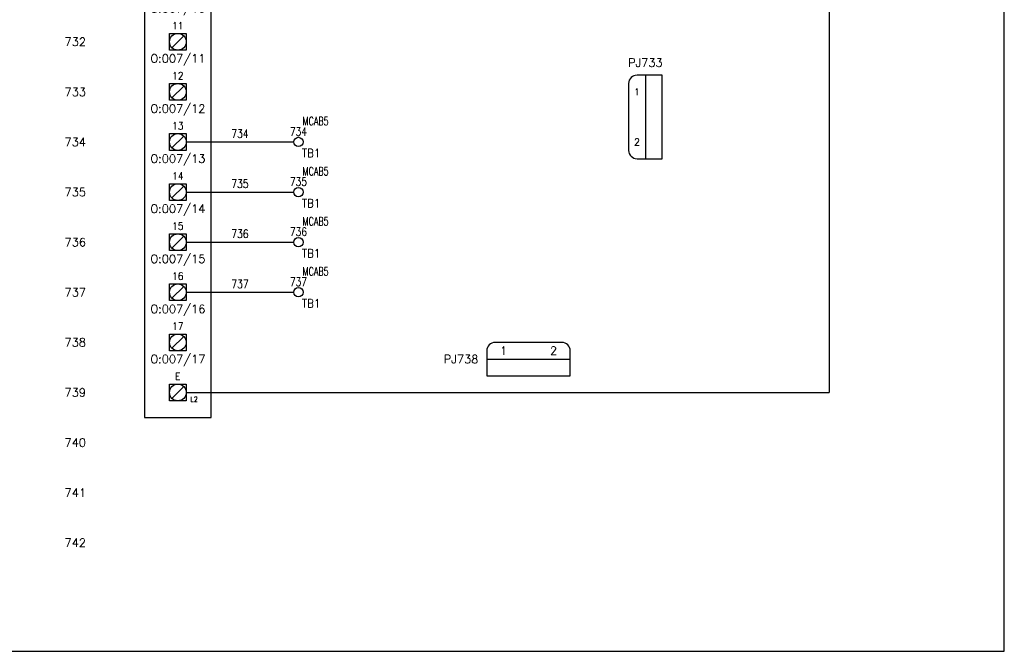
# Model space of a CAD drawing. Header units: inches. Extents: x 0 to 30, y 0 to 19.
# Tile 4 of 5: x 15.3 to 30, y 0 to 9.5. Entities that reach past the tile are written whole.
import ezdxf
from ezdxf.enums import TextEntityAlignment as Align

# ---------------------------------------------------------------- set-up
doc = ezdxf.new("R2010")
doc.units = ezdxf.units.IN
doc.header["$MEASUREMENT"] = 0
for name, color, linetype in [('DESC', 1, 'Continuous'), ('LOC', 140, 'Continuous'), ('MISC', 30, 'Continuous'), ('RED_18AWG', 1, 'Continuous'), ('SYMS', 7, 'Continuous'), ('TAGS', 30, 'Continuous'), ('TERMS', 6, 'Continuous'), ('WHT_16AWG', 7, 'Continuous'), ('WIRENO', 3, 'Continuous'), ('WIREREF', 52, 'Continuous')]:
    doc.layers.add(name, color=color, linetype=linetype)
doc.layers.add('Viewports', color=3, linetype='Continuous', plot=False)
doc.styles.add('LEGACY', font='romans.shx')
doc.styles.add('WD', font='romans.shx')

# ---------------------------------------------------------------- blocks, each defined once
blk = doc.blocks.new('PLCIO_7D7F')
at = {"layer": 'SYMS'}
for p, q in [((0.5, 0.5), (-0.5, 0.5)), ((-0.5, 0.5), (-0.5, -13.125)), ((0.5, -13.125), (0.5, 0.5)), ((-0.328, -0.125), (-0.125, 0)), ((-0.125, 0.125), (0.125, 0.125)), ((-0.125, -0.125), (-0.125, 0.125)), ((0.088, 0.088), (-0.088, -0.088)), ((0.125, 0.125), (0.125, -0.125)), ((-0.328, -0.172), (-0.328, -0.125)), ((0.125, -0.125), (-0.125, -0.125)), ((-0.391, -0.172), (-0.266, -0.172)), ((-0.391, -0.297), (-0.391, -0.172)), ((-0.284, -0.19), (-0.372, -0.279)), ((-0.266, -0.172), (-0.266, -0.297)), ((-0.266, -0.297), (-0.391, -0.297)), ((-0.125, -0.625), (0.125, -0.625)), ((-0.125, -0.875), (-0.125, -0.625)), ((0.088, -0.662), (-0.088, -0.838)), ((0.125, -0.625), (0.125, -0.875)), ((0.125, -0.875), (-0.125, -0.875)), ((-0.125, -1.375), (0.125, -1.375)), ((-0.125, -1.625), (-0.125, -1.375)), ((0.088, -1.412), (-0.088, -1.588)), ((0.125, -1.375), (0.125, -1.625)), ((0.125, -1.625), (-0.125, -1.625)), ((-0.125, -2.125), (0.125, -2.125)), ((-0.125, -2.375), (-0.125, -2.125)), ((0.088, -2.162), (-0.088, -2.338)), ((0.125, -2.125), (0.125, -2.375)), ((0.125, -2.375), (-0.125, -2.375)), ((-0.125, -2.875), (0.125, -2.875)), ((-0.125, -3.125), (-0.125, -2.875)), ((0.088, -2.912), (-0.088, -3.088)), ((0.125, -2.875), (0.125, -3.125)), ((0.125, -3.125), (-0.125, -3.125)), ((-0.125, -3.625), (0.125, -3.625)), ((-0.125, -3.875), (-0.125, -3.625)), ((0.088, -3.662), (-0.088, -3.838)), ((0.125, -3.625), (0.125, -3.875)), ((0.125, -3.875), (-0.125, -3.875)), ((-0.125, -4.375), (0.125, -4.375)), ((-0.125, -4.625), (-0.125, -4.375)), ((0.088, -4.412), (-0.088, -4.588)), ((0.125, -4.375), (0.125, -4.625)), ((0.125, -4.625), (-0.125, -4.625)), ((-0.125, -5.125), (0.125, -5.125)), ((-0.125, -5.375), (-0.125, -5.125)), ((0.125, -5.125), (0.125, -5.375)), ((0.088, -5.162), (-0.088, -5.338)), ((0.125, -5.375), (-0.125, -5.375)), ((-0.125, -5.875), (0.125, -5.875)), ((-0.125, -6.125), (-0.125, -5.875)), ((0.125, -5.875), (0.125, -6.125)), ((0.088, -5.912), (-0.088, -6.088)), ((0.125, -6.125), (-0.125, -6.125)), ((-0.125, -6.625), (0.125, -6.625)), ((-0.125, -6.875), (-0.125, -6.625)), ((0.125, -6.625), (0.125, -6.875)), ((0.088, -6.662), (-0.088, -6.838)), ((0.125, -6.875), (-0.125, -6.875)), ((-0.125, -7.375), (0.125, -7.375)), ((-0.125, -7.625), (-0.125, -7.375)), ((0.088, -7.412), (-0.088, -7.588)), ((0.125, -7.375), (0.125, -7.625)), ((0.125, -7.625), (-0.125, -7.625)), ((-0.125, -8.125), (0.125, -8.125)), ((-0.125, -8.375), (-0.125, -8.125)), ((0.088, -8.162), (-0.088, -8.338)), ((0.125, -8.125), (0.125, -8.375)), ((0.125, -8.375), (-0.125, -8.375)), ((-0.125, -8.875), (0.125, -8.875)), ((-0.125, -9.125), (-0.125, -8.875)), ((0.088, -8.912), (-0.088, -9.088)), ((0.125, -8.875), (0.125, -9.125)), ((0.125, -9.125), (-0.125, -9.125)), ((-0.125, -9.625), (0.125, -9.625)), ((-0.125, -9.875), (-0.125, -9.625)), ((0.088, -9.662), (-0.088, -9.838)), ((0.125, -9.625), (0.125, -9.875)), ((0.125, -9.875), (-0.125, -9.875)), ((-0.125, -10.375), (0.125, -10.375)), ((-0.125, -10.625), (-0.125, -10.375)), ((0.088, -10.412), (-0.088, -10.588)), ((0.125, -10.375), (0.125, -10.625)), ((0.125, -10.625), (-0.125, -10.625)), ((-0.125, -11.125), (0.125, -11.125)), ((-0.125, -11.375), (-0.125, -11.125)), ((0.088, -11.162), (-0.088, -11.338)), ((0.125, -11.125), (0.125, -11.375)), ((0.125, -11.375), (-0.125, -11.375)), ((-0.125, -11.875), (0.125, -11.875)), ((-0.125, -12.125), (-0.125, -11.875)), ((0.088, -11.912), (-0.088, -12.088)), ((0.125, -11.875), (0.125, -12.125)), ((0.125, -12.125), (-0.125, -12.125)), ((-0.125, -12.625), (0.125, -12.625)), ((-0.125, -12.875), (-0.125, -12.625)), ((0.088, -12.662), (-0.088, -12.838)), ((0.125, -12.625), (0.125, -12.875)), ((0.125, -12.875), (-0.125, -12.875)), ((-0.5, -13.125), (0.5, -13.125))]:
    blk.add_line(p, q, dxfattribs=at)
for centre, radius in [((0, 0), 0.125), ((-0.328, -0.234), 0.0625), ((0, -0.75), 0.125), ((0, -1.5), 0.125), ((0, -2.25), 0.125), ((0, -3), 0.125), ((0, -3.75), 0.125), ((0, -4.5), 0.125), ((0, -5.25), 0.125), ((0, -6), 0.125), ((0, -6.75), 0.125), ((0, -7.5), 0.125), ((0, -8.25), 0.125), ((0, -9), 0.125), ((0, -9.75), 0.125), ((0, -10.5), 0.125), ((0, -11.25), 0.125), ((0, -12), 0.125), ((0, -12.75), 0.125)]:
    blk.add_circle(centre, radius, dxfattribs=at)
at = {"layer": 'SYMS', "style": 'LEGACY'}
for tag, height, width, p in [('LOC', 0.0781, 0.8, (0, 1.17)), ('CAT', 0.0781, 0.9, (0, 0.953)), ('MFG', 0.0781, 0.8, (0, 1.062)), ('DESC', 0.0781, 0.8, (0, 0.53)), ('TERM01', 0.109, 0.9, (0, 0.188)), ('TERM02', 0.109, 0.9, (0, -0.562)), ('TERM03', 0.109, 0.9, (0, -1.312)), ('TERM04', 0.109, 0.9, (0, -2.062)), ('TERM05', 0.109, 0.9, (0, -2.812)), ('TERM06', 0.109, 0.9, (0, -3.562)), ('TERM07', 0.109, 0.9, (0, -4.312)), ('TERM08', 0.109, 0.9, (0, -5.062)), ('TERM09', 0.109, 0.9, (0, -5.812)), ('TERM10', 0.109, 0.9, (0, -6.562)), ('TERM11', 0.109, 0.9, (0, -7.312)), ('TERM12', 0.109, 0.9, (0, -8.062)), ('TERM13', 0.109, 0.9, (0, -8.812)), ('TERM14', 0.109, 0.9, (0, -9.562)), ('TERM15', 0.109, 0.9, (0, -10.312)), ('TERM16', 0.109, 0.9, (0, -11.062)), ('TERM17', 0.109, 0.9, (0, -11.812)), ('TERM18', 0.109, 0.9, (0, -12.562))]:
    blk.add_attdef(tag, text='', height=height, dxfattribs=dict(at, width=width)).set_placement(p, align=Align.CENTER)
at = {"layer": 'SYMS', "linetype": 'Continuous', "style": 'LEGACY', "flags": 9}
blk.add_attdef('ASSYCODE', text='', height=0.01, dxfattribs=at).set_placement((0.23, 1.071), align=Align.CENTER)
at = {"layer": 'SYMS', "style": 'LEGACY'}
for tag, p in [('LINE1', (0, 0.812)), ('LINE2', (0, 0.656)), ('TAG', (0, 0.353))]:
    blk.add_attdef(tag, text='', height=0.109, dxfattribs=at).set_placement(p, align=Align.CENTER)
at = {"layer": 'SYMS', "style": 'LEGACY', "flags": 1}
for tag, p in [('X4TERM01', (-0.125, 0)), ('X1TERM02', (0.125, -0.75)), ('X1TERM03', (0.125, -1.5)), ('X1TERM04', (0.125, -2.25)), ('X1TERM05', (0.125, -3)), ('X1TERM06', (0.125, -3.75)), ('X1TERM07', (0.125, -4.5)), ('X1TERM08', (0.125, -5.25)), ('X1TERM09', (0.125, -6)), ('X1TERM10', (0.125, -6.75)), ('X1TERM11', (0.125, -7.5)), ('X1TERM12', (0.125, -8.25)), ('X1TERM13', (0.125, -9)), ('X1TERM14', (0.125, -9.75)), ('X1TERM15', (0.125, -10.5)), ('X1TERM16', (0.125, -11.25)), ('X1TERM17', (0.125, -12)), ('X1TERM18', (0.125, -12.75))]:
    blk.add_attdef(tag, p, '', height=0.01, dxfattribs=at)
at = {"layer": 'SYMS', "style": 'LEGACY', "width": 0.9}
blk.add_attdef('TERMDESC01', text='', height=0.0781, dxfattribs=at).set_placement((-0.172, -0.062), align=Align.TOP_RIGHT)
for tag, height, p in [('TERM', 0.0938, (-0.234, -0.188)), ('TERMDESC02', 0.0781, (0.188, -0.812)), ('TERMDESC03', 0.0781, (0.188, -1.562)), ('TERMDESC04', 0.0781, (0.188, -2.312)), ('TERMDESC05', 0.0781, (0.188, -3.062)), ('TERMDESC06', 0.0781, (0.188, -3.812)), ('TERMDESC07', 0.0781, (0.188, -4.562)), ('TERMDESC08', 0.0781, (0.188, -5.312)), ('TERMDESC09', 0.0781, (0.188, -6.062)), ('TERMDESC10', 0.0781, (0.188, -6.812)), ('TERMDESC11', 0.0781, (0.188, -7.562)), ('TERMDESC12', 0.0781, (0.188, -8.312)), ('TERMDESC13', 0.0781, (0.188, -9.062)), ('TERMDESC14', 0.0781, (0.188, -9.812)), ('TERMDESC15', 0.0781, (0.188, -10.562)), ('TERMDESC16', 0.0781, (0.188, -11.312)), ('TERMDESC17', 0.0781, (0.188, -12.062)), ('TERMDESC18', 0.0781, (0.188, -12.812))]:
    blk.add_attdef(tag, text='', height=height, dxfattribs=at).set_placement(p, align=Align.TOP_LEFT)
for tag, p in [('DESCA02', (-0.688, -0.719)), ('DESCB02', (-0.688, -0.859)), ('DESCD02', (-0.688, -1.141)), ('DESCC02', (-0.688, -1)), ('DESCE02', (-0.688, -1.281)), ('DESCA03', (-0.688, -1.469)), ('DESCB03', (-0.688, -1.609)), ('DESCC03', (-0.688, -1.75)), ('DESCD03', (-0.688, -1.891)), ('DESCE03', (-0.688, -2.031)), ('DESCA04', (-0.688, -2.219)), ('DESCB04', (-0.688, -2.359)), ('DESCC04', (-0.688, -2.5)), ('DESCD04', (-0.688, -2.641)), ('DESCE04', (-0.688, -2.781)), ('DESCA05', (-0.688, -2.969)), ('DESCB05', (-0.688, -3.109)), ('DESCC05', (-0.688, -3.25)), ('DESCD05', (-0.688, -3.391)), ('DESCE05', (-0.688, -3.531)), ('DESCA06', (-0.688, -3.719)), ('DESCB06', (-0.688, -3.859)), ('DESCC06', (-0.688, -4)), ('DESCD06', (-0.688, -4.141)), ('DESCE06', (-0.688, -4.281)), ('DESCA07', (-0.688, -4.469)), ('DESCB07', (-0.688, -4.609)), ('DESCC07', (-0.688, -4.75)), ('DESCD07', (-0.688, -4.891)), ('DESCE07', (-0.688, -5.031)), ('DESCA08', (-0.688, -5.219)), ('DESCB08', (-0.688, -5.359)), ('DESCC08', (-0.688, -5.5)), ('DESCD08', (-0.688, -5.641)), ('DESCE08', (-0.688, -5.781)), ('DESCA09', (-0.688, -5.969)), ('DESCB09', (-0.688, -6.109)), ('DESCC09', (-0.688, -6.25)), ('DESCD09', (-0.688, -6.391)), ('DESCE09', (-0.688, -6.531)), ('DESCA10', (-0.688, -6.719)), ('DESCB10', (-0.688, -6.859)), ('DESCC10', (-0.688, -7)), ('DESCD10', (-0.688, -7.141)), ('DESCE10', (-0.688, -7.281)), ('DESCA11', (-0.688, -7.469)), ('DESCB11', (-0.688, -7.609)), ('DESCC11', (-0.688, -7.75)), ('DESCD11', (-0.688, -7.891)), ('DESCE11', (-0.688, -8.031)), ('DESCA12', (-0.688, -8.219)), ('DESCB12', (-0.688, -8.359)), ('DESCC12', (-0.688, -8.5)), ('DESCD12', (-0.688, -8.641)), ('DESCE12', (-0.688, -8.781)), ('DESCA13', (-0.688, -8.969)), ('DESCB13', (-0.688, -9.109)), ('DESCC13', (-0.688, -9.25)), ('DESCD13', (-0.688, -9.391)), ('DESCE13', (-0.688, -9.531)), ('DESCA14', (-0.688, -9.719)), ('DESCB14', (-0.688, -9.859)), ('DESCC14', (-0.688, -10)), ('DESCD14', (-0.688, -10.141)), ('DESCE14', (-0.688, -10.281)), ('DESCA15', (-0.688, -10.469)), ('DESCB15', (-0.688, -10.609)), ('DESCC15', (-0.688, -10.75)), ('DESCD15', (-0.688, -10.891)), ('DESCE15', (-0.688, -11.031)), ('DESCA16', (-0.688, -11.219)), ('DESCB16', (-0.688, -11.359)), ('DESCC16', (-0.688, -11.5)), ('DESCD16', (-0.688, -11.641)), ('DESCE16', (-0.688, -11.781)), ('DESCA17', (-0.688, -11.969)), ('DESCB17', (-0.688, -12.109)), ('DESCC17', (-0.688, -12.25)), ('DESCD17', (-0.688, -12.391)), ('DESCE17', (-0.688, -12.531))]:
    blk.add_attdef(tag, text='', height=0.109, dxfattribs=at).set_placement(p, align=Align.RIGHT)
at = {"layer": 'SYMS', "style": 'LEGACY'}
for tag, p in [('TAGA02', (0, -0.938)), ('TAGA03', (0, -1.688)), ('TAGA04', (0, -2.438)), ('TAGA05', (0, -3.188)), ('TAGA06', (0, -3.938)), ('TAGA07', (0, -4.688)), ('TAGA08', (0, -5.438)), ('TAGA09', (0, -6.188)), ('TAGA10', (0, -6.938)), ('TAGA11', (0, -7.688)), ('TAGA12', (0, -8.438)), ('TAGA13', (0, -9.188)), ('TAGA14', (0, -9.938)), ('TAGA15', (0, -10.688)), ('TAGA16', (0, -11.438)), ('TAGA17', (0, -12.188))]:
    blk.add_attdef(tag, text='', height=0.109, dxfattribs=at).set_placement(p, align=Align.TOP_CENTER)
blk = doc.blocks.new('HCN1_1PJ_29E2')
at = {"layer": 'SYMS'}
for p, q in [((0.25, 0.25), (-0.125, 0.25)), ((0, 0.25), (0, -1)), ((0.25, -1), (0.25, 0.25)), ((-0.25, 0.125), (-0.25, -0.875)), ((-0.125, -1), (0.25, -1))]:
    blk.add_line(p, q, dxfattribs=at)
for centre, start, end in [((-0.125, 0.125), 90, 180), ((-0.125, -0.875), 180, 270)]:
    blk.add_arc(centre, 0.125, start, end, dxfattribs=at)
at = {"style": 'WD', "flags": 1}
blk.add_attdef('WD_JUMPERS', (0, 0), '', height=0.01, dxfattribs=at)
at = {"layer": 'SYMS', "style": 'WD', "width": 0.7}
for tag, p in [('INST', (-0.006, 1.25)), ('LOC', (-0.006, 1.08)), ('DESC1', (0, 0.906)), ('DESC2', (0, 0.725)), ('DESC3', (0, 0.55))]:
    blk.add_attdef(tag, text='', height=0.125, dxfattribs=at).set_placement(p, align=Align.CENTER)
at = {"layer": 'SYMS', "style": 'WD'}
blk.add_attdef('TAG1', text='', height=0.125, dxfattribs=at).set_placement((0, 0.375), align=Align.CENTER)
at = {"layer": 'SYMS', "style": 'WD', "width": 0.8}
blk.add_attdef('XREF', (1, 0.375), '', height=0.125, dxfattribs=at)
at = {"layer": 'SYMS', "linetype": 'Continuous', "style": 'WD', "flags": 8}
for tag, p in [('TERMDESC01P', (-0.35, 0.05)), ('TERMDESC02P', (-0.35, -0.7))]:
    blk.add_attdef(tag, text='', height=0.1, dxfattribs=at).set_placement(p, align=Align.RIGHT)
for tag, p in [('TERMDESC01J', (0.35, 0.05)), ('TERMDESC02J', (0.35, -0.7))]:
    blk.add_attdef(tag, p, '', height=0.1, dxfattribs=at)
at = {"layer": 'SYMS', "linetype": 'Continuous', "style": 'WD'}
for tag, flags, p in [('TERM01P', 8, (-0.125, 0)), ('TERM01J', 9, (0.125, 0)), ('TERM02P', 8, (-0.125, -0.75)), ('TERM02J', 9, (0.125, -0.75))]:
    blk.add_attdef(tag, text='', height=0.1, dxfattribs=dict(at, flags=flags)).set_placement(p, align=Align.MIDDLE_CENTER)
at = {"layer": 'SYMS', "style": 'WD'}
for tag, p, flags in [('X4TERM01P', (-0.25, 0), 1), ('ACE_FLAG', (0.048, 0.134), 9), ('FAMILY', (0.048, 0.121), 9), ('GENDER', (0.109, 0.08), 9), ('WDBLKNAM', (0.175, 0.125), 9), ('X1TERM01J', (0.25, 0), 1), ('X4TERM02P', (-0.25, -0.75), 1), ('X1TERM02J', (0.25, -0.75), 1), ('X8LINK', (0, -1.125), 1)]:
    blk.add_attdef(tag, p, '', height=0.01, dxfattribs=dict(at, flags=flags))
at = {"layer": 'SYMS', "color": 7, "style": 'WD'}
for tag, p in [('X4_TINY_DOT_DONT_REMOVE_01P', (-0.25, 0)), ('X1_TINY_DOT_DONT_REMOVE_01J', (0.25, 0)), ('X4_TINY_DOT_DONT_REMOVE_02P', (-0.25, -0.75)), ('X1_TINY_DOT_DONT_REMOVE_02J', (0.25, -0.75))]:
    blk.add_attdef(tag, p, '', height=0.0001, dxfattribs=at)
at = {"layer": 'SYMS', "linetype": 'Continuous', "style": 'WD', "flags": 9}
for tag, p in [('ASSYCODE', (0.046, 0.065)), ('MFG', (0.051, 0.078)), ('CAT', (0.052, 0.098))]:
    blk.add_attdef(tag, text='', height=0.01, dxfattribs=at).set_placement(p, align=Align.CENTER)
at = {"layer": 'SYMS', "linetype": 'Continuous', "style": 'WD', "flags": 8}
for tag, p in [('X4WIRE01P', (-0.35, -0.05)), ('X4WIRE02P', (-0.35, -0.8))]:
    blk.add_attdef(tag, text='', height=0.1, dxfattribs=at).set_placement(p, align=Align.TOP_RIGHT)
for tag, p in [('X1WIRE01J', (0.35, -0.05)), ('X1WIRE02J', (0.35, -0.8))]:
    blk.add_attdef(tag, text='', height=0.1, dxfattribs=at).set_placement(p, align=Align.TOP_LEFT)
blk = doc.blocks.new('VCN1_1JP_2BAD')
at = {"layer": 'SYMS'}
for p, q in [((0.875, 0.25), (-0.125, 0.25)), ((-0.25, 0.125), (-0.25, -0.25)), ((-0.25, 0), (1, 0)), ((1, -0.25), (1, 0.125)), ((-0.25, -0.25), (1, -0.25))]:
    blk.add_line(p, q, dxfattribs=at)
for centre, start, end in [((-0.125, 0.125), 90, 180), ((0.875, 0.125), 0, 90)]:
    blk.add_arc(centre, 0.125, start, end, dxfattribs=at)
at = {"style": 'WD', "flags": 1}
blk.add_attdef('WD_JUMPERS', (0, 0), '', height=0.01, dxfattribs=at)
at = {"layer": 'SYMS', "linetype": 'Continuous', "style": 'WD', "flags": 8}
for tag, p in [('TERMDESC01P', (-0.05, 0.35)), ('TERMDESC02P', (0.7, 0.35))]:
    blk.add_attdef(tag, p, '', height=0.1, rotation=90, dxfattribs=at)
for tag, p in [('X2WIRE01P', (0.05, 0.35)), ('X2WIRE02P', (0.8, 0.35))]:
    blk.add_attdef(tag, text='', height=0.1, rotation=90, dxfattribs=at).set_placement(p, align=Align.TOP_LEFT)
at = {"layer": 'SYMS', "style": 'WD', "width": 0.7}
for tag, p in [('INST', (-0.381, 0.812)), ('LOC', (-0.381, 0.643)), ('DESC1', (-0.375, 0.469)), ('DESC2', (-0.375, 0.287)), ('DESC3', (-0.375, 0.112)), ('XREF', (-0.375, -0.237))]:
    blk.add_attdef(tag, text='', height=0.125, dxfattribs=at).set_placement(p, align=Align.RIGHT)
at = {"layer": 'SYMS', "style": 'WD'}
for tag, p, flags in [('ACE_FLAG', (-0.207, 0.434), 9), ('FAMILY', (-0.194, 0.407), 9), ('X2TERM01P', (0, 0.25), 1), ('X2TERM02P', (0.75, 0.25), 1), ('GENDER', (0.109, 0.08), 9), ('WDBLKNAM', (0.175, 0.125), 9), ('X1LINK', (1.125, 0), 1), ('X8TERM01J', (0, -0.25), 1), ('X8TERM02J', (0.75, -0.25), 1)]:
    blk.add_attdef(tag, p, '', height=0.01, dxfattribs=dict(at, flags=flags))
at = {"layer": 'SYMS', "linetype": 'Continuous', "style": 'WD', "flags": 9}
for tag, p in [('ASSYCODE', (-0.188, 0.312)), ('MFG', (-0.171, 0.344)), ('CAT', (-0.169, 0.363))]:
    blk.add_attdef(tag, text='', height=0.01, dxfattribs=at).set_placement(p, align=Align.CENTER)
at = {"layer": 'SYMS', "linetype": 'Continuous', "style": 'WD'}
for tag, flags, p in [('TERM01P', 8, (0, 0.125)), ('TERM02P', 8, (0.75, 0.125)), ('TERM01J', 9, (0, -0.125)), ('TERM02J', 9, (0.75, -0.125))]:
    blk.add_attdef(tag, text='', height=0.125, dxfattribs=dict(at, flags=flags)).set_placement(p, align=Align.MIDDLE_CENTER)
at = {"layer": 'SYMS', "color": 7, "style": 'WD'}
for tag, p in [('X2_TINY_DOT_DONT_REMOVE_01P', (0, 0.25)), ('X2_TINY_DOT_DONT_REMOVE_02P', (0.75, 0.25)), ('X8_TINY_DOT_DONT_REMOVE_01J', (0, -0.25)), ('X8_TINY_DOT_DONT_REMOVE_02J', (0.75, -0.25))]:
    blk.add_attdef(tag, p, '', height=0.0001, dxfattribs=at)
at = {"layer": 'SYMS', "style": 'WD'}
blk.add_attdef('TAG1', text='', height=0.125, dxfattribs=at).set_placement((-0.375, -0.062), align=Align.RIGHT)
at = {"layer": 'SYMS', "linetype": 'Continuous', "style": 'WD', "flags": 8}
for tag, p in [('TERMDESC01J', (-0.05, -0.35)), ('TERMDESC02J', (0.7, -0.35))]:
    blk.add_attdef(tag, text='', height=0.1, rotation=90, dxfattribs=at).set_placement(p, align=Align.RIGHT)
for tag, p in [('X8WIRE01J', (0.05, -0.35)), ('X8WIRE02J', (0.8, -0.35))]:
    blk.add_attdef(tag, text='', height=0.1, rotation=90, dxfattribs=at).set_placement(p, align=Align.TOP_RIGHT)
blk = doc.blocks.new('HT0W02')
blk.add_circle((0, 0), 0.0699)
at = {"style": 'WD'}
for tag, p, width in [('INST', (0.062, 0.42), 0.7), ('LOC', (0.062, 0.25), 0.7), ('DESC1', (0.053, -0.385), 0.8)]:
    blk.add_attdef(tag, p, '', height=0.125, dxfattribs=dict(at, width=width))
at = {"linetype": 'Continuous', "style": 'WD', "width": 0.8, "flags": 8}
blk.add_attdef('WIRENO', text='', height=0.125, dxfattribs=at).set_placement((0, 0.094), align=Align.CENTER)
at = {"style": 'WD', "flags": 1}
for tag, p, height in [('X4TERM01', (-0.07, 0), 0.0125), ('X4TERMDESC01', (-0.055, -0.023), 0.025), ('X2TERMDESC01', (-0.006, 0.029), 0.025), ('X2TERM01', (0, 0.07), 0.0125), ('STRIPSEQ', (0, 0), 0.00125), ('X1TERMDESC01', (0.039, -0.003), 0.025), ('X1TERM01', (0.07, 0), 0.0125), ('LINKTERM', (0, -0.002), 0.00125), ('X8TERM01', (0, -0.07), 0.0125), ('X8TERMDESC01', (0, -0.054), 0.025)]:
    blk.add_attdef(tag, p, '', height=height, dxfattribs=at)
at = {"linetype": 'Continuous', "style": 'WD'}
for tag, p, height, width, flags in [('TAGSTRIP', (0.053, -0.229), 0.125, 0.9, 8), ('DESC2', (0.053, -0.541), 0.125, 0.8, 8), ('CAT', (0.213, -0.406), 0.109, 0.8, 1), ('DESC3', (0.053, -0.698), 0.125, 0.8, 8)]:
    blk.add_attdef(tag, p, '', height=height, dxfattribs=dict(at, width=width, flags=flags))
at = {"style": 'WD', "width": 0.7, "flags": 1}
blk.add_attdef('ASSYCODE', (0.062, -0.281), '', height=0.01, dxfattribs=at)
at = {"linetype": 'Continuous', "style": 'WD', "width": 0.8, "flags": 1}
blk.add_attdef('MFG', text='', height=0.109, dxfattribs=at).set_placement((0.088, -0.406), align=Align.RIGHT)
blk = doc.blocks.new('WD_WNH')
at = {"linetype": 'Continuous', "style": 'WD', "width": 0.8}
blk.add_attdef('WIRENO', text='', height=0.125, dxfattribs=at).set_placement((0, 0.062), align=Align.CENTER)
at = {"style": 'WD', "flags": 1}
for tag, p in [('W01USER', (0, 0.078)), ('W02USER', (0, 0.07)), ('W03USER', (0, 0.062)), ('W04USER', (0, 0.055)), ('W05USER', (0, 0.047)), ('W06USER', (0, 0.039)), ('W07USER', (0, 0.031)), ('W08USER', (0, 0.023)), ('W09USER', (0, 0.016)), ('W10USER', (0, 0.008))]:
    blk.add_attdef(tag, text='', height=0.005, dxfattribs=at).set_placement(p, align=Align.CENTER)

msp = doc.modelspace()

# ---------------------------------------------------------------- linework, layer by layer
at = {"layer": 'RED_18AWG'}
for p, q in [((17.75, 7.625), (19.36, 7.625)), ((17.75, 6.875), (19.36, 6.875)), ((17.75, 6.125), (19.36, 6.125)), ((17.75, 5.375), (19.36, 5.375))]:
    msp.add_line(p, q, dxfattribs=at)
at = {"layer": 'Viewports'}
msp.add_lwpolyline([(0, 0), (30, 0), (30, 19.02), (0, 19.02)], close=True, dxfattribs=at)
at = {"layer": 'WHT_16AWG'}
for p in [(27.375, 17.75), (17.75, 3.875)]:
    msp.add_line(p, (27.375, 3.875), dxfattribs=at)

# ---------------------------------------------------------------- block references
ref = msp.add_blockref('PLCIO_7D7F', (17.625, 16.625))
ref.add_attrib('TERM01', 'A', dxfattribs={"layer": 'TERMS', "height": 0.109, "style": 'WD', "width": 0.9}).set_placement((17.625, 16.812), align=Align.CENTER)
ref.add_attrib('TAG', 'PLC722', dxfattribs={"layer": 'TAGS', "height": 0.125, "style": 'WD'}).set_placement((17.625, 16.978), align=Align.CENTER)
ref.add_attrib('TERM', 'B,C,D', dxfattribs={"layer": 'TERMS', "height": 0.0938, "style": 'WD', "width": 0.9}).set_placement((17.391, 16.438), align=Align.TOP_LEFT)
ref.add_attrib('LINE1', 'RACK 00', dxfattribs={"layer": 'MISC', "height": 0.1094, "style": 'WD'}).set_placement((17.625, 17.438), align=Align.CENTER)
ref.add_attrib('LINE2', 'SLOT 6', dxfattribs={"layer": 'MISC', "height": 0.1094, "style": 'WD'}).set_placement((17.625, 17.281), align=Align.CENTER)
ref.add_attrib('DESC', '120V OUTPUTS', dxfattribs={"layer": 'DESC', "height": 0.07812, "style": 'WD', "width": 0.8}).set_placement((17.625, 17.155), align=Align.CENTER)
ref.add_attrib('CAT', '1771-OAD', dxfattribs={"layer": 'MISC', "height": 0.0781, "style": 'WD', "width": 0.9}).set_placement((17.625, 17.578), align=Align.CENTER)
ref.add_attrib('MFG', 'AB', dxfattribs={"layer": 'MISC', "height": 0.0781, "style": 'WD', "width": 0.8}).set_placement((17.625, 17.688), align=Align.CENTER)
ref.add_attrib('TERM02', '00', dxfattribs={"layer": 'TERMS', "height": 0.1094, "style": 'WD', "width": 0.9}).set_placement((17.625, 16.062), align=Align.CENTER)
ref.add_attrib('TAGA02', 'O:007/00', dxfattribs={"layer": 'TAGS', "height": 0.125, "style": 'WD'}).set_placement((17.625, 15.688), align=Align.TOP_CENTER)
ref.add_attrib('DESCA02', 'GAS VENT VALVE (VGV)', (27.62, 15.906), dxfattribs={"layer": 'DESC', "height": 0.125, "style": 'WD'})
ref.add_attrib('TERM03', '01', dxfattribs={"layer": 'TERMS', "height": 0.1094, "style": 'WD', "width": 0.9}).set_placement((17.625, 15.312), align=Align.CENTER)
ref.add_attrib('TAGA03', 'O:007/01', dxfattribs={"layer": 'TAGS', "height": 0.125, "style": 'WD'}).set_placement((17.625, 14.938), align=Align.TOP_CENTER)
ref.add_attrib('DESCA03', 'SPARE', (27.62, 15.156), dxfattribs={"layer": 'DESC', "height": 0.125, "style": 'WD'})
ref.add_attrib('TERM04', '02', dxfattribs={"layer": 'TERMS', "height": 0.1094, "style": 'WD', "width": 0.9}).set_placement((17.625, 14.562), align=Align.CENTER)
ref.add_attrib('TAGA04', 'O:007/02', dxfattribs={"layer": 'TAGS', "height": 0.125, "style": 'WD'}).set_placement((17.625, 14.188), align=Align.TOP_CENTER)
ref.add_attrib('DESCA04', 'SPARE', (27.62, 14.406), dxfattribs={"layer": 'DESC', "height": 0.125, "style": 'WD'})
ref.add_attrib('TERM05', '03', dxfattribs={"layer": 'TERMS', "height": 0.1094, "style": 'WD', "width": 0.9}).set_placement((17.625, 13.812), align=Align.CENTER)
ref.add_attrib('TAGA05', 'O:007/03', dxfattribs={"layer": 'TAGS', "height": 0.125, "style": 'WD'}).set_placement((17.625, 13.438), align=Align.TOP_CENTER)
ref.add_attrib('DESCA05', 'PURGE COMPLETE', (27.62, 13.656), dxfattribs={"layer": 'DESC', "height": 0.125, "style": 'WD'})
ref.add_attrib('TERM06', '04', dxfattribs={"layer": 'TERMS', "height": 0.1094, "style": 'WD', "width": 0.9}).set_placement((17.625, 13.062), align=Align.CENTER)
ref.add_attrib('TAGA06', 'O:007/04', dxfattribs={"layer": 'TAGS', "height": 0.125, "style": 'WD'}).set_placement((17.625, 12.688), align=Align.TOP_CENTER)
ref.add_attrib('DESCA06', 'PURGE ON', (27.62, 12.906), dxfattribs={"layer": 'DESC', "height": 0.125, "style": 'WD'})
ref.add_attrib('TERM07', '05', dxfattribs={"layer": 'TERMS', "height": 0.1094, "style": 'WD', "width": 0.9}).set_placement((17.625, 12.312), align=Align.CENTER)
ref.add_attrib('TAGA07', 'O:007/05', dxfattribs={"layer": 'TAGS', "height": 0.125, "style": 'WD'}).set_placement((17.625, 11.938), align=Align.TOP_CENTER)
ref.add_attrib('DESCA07', 'PILOT ON', (27.62, 12.156), dxfattribs={"layer": 'DESC', "height": 0.125, "style": 'WD'})
ref.add_attrib('TERM08', '06', dxfattribs={"layer": 'TERMS', "height": 0.1094, "style": 'WD', "width": 0.9}).set_placement((17.625, 11.562), align=Align.CENTER)
ref.add_attrib('TAGA08', 'O:007/06', dxfattribs={"layer": 'TAGS', "height": 0.125, "style": 'WD'}).set_placement((17.625, 11.188), align=Align.TOP_CENTER)
ref.add_attrib('DESCA08', 'MAIN ON', (27.62, 11.406), dxfattribs={"layer": 'DESC', "height": 0.125, "style": 'WD'})
ref.add_attrib('TERM09', '07', dxfattribs={"layer": 'TERMS', "height": 0.1094, "style": 'WD', "width": 0.9}).set_placement((17.625, 10.812), align=Align.CENTER)
ref.add_attrib('TAGA09', 'O:007/07', dxfattribs={"layer": 'TAGS', "height": 0.125, "style": 'WD'}).set_placement((17.625, 10.438), align=Align.TOP_CENTER)
ref.add_attrib('DESCA09', 'MAIN READY', (27.62, 10.656), dxfattribs={"layer": 'DESC', "height": 0.125, "style": 'WD'})
ref.add_attrib('TERM10', '10', dxfattribs={"layer": 'TERMS', "height": 0.1094, "style": 'WD', "width": 0.9}).set_placement((17.625, 10.062), align=Align.CENTER)
ref.add_attrib('TAGA10', 'O:007/10', dxfattribs={"layer": 'TAGS', "height": 0.125, "style": 'WD'}).set_placement((17.625, 9.688), align=Align.TOP_CENTER)
ref.add_attrib('DESCA10', 'NO FLAME', (27.62, 9.906), dxfattribs={"layer": 'DESC', "height": 0.125, "style": 'WD'})
ref.add_attrib('TERM11', '11', dxfattribs={"layer": 'TERMS', "height": 0.1094, "style": 'WD', "width": 0.9}).set_placement((17.625, 9.312), align=Align.CENTER)
ref.add_attrib('TAGA11', 'O:007/11', dxfattribs={"layer": 'TAGS', "height": 0.125, "style": 'WD'}).set_placement((17.625, 8.938), align=Align.TOP_CENTER)
ref.add_attrib('TERM12', '12', dxfattribs={"layer": 'TERMS', "height": 0.1094, "style": 'WD', "width": 0.9}).set_placement((17.625, 8.562), align=Align.CENTER)
ref.add_attrib('TAGA12', 'O:007/12', dxfattribs={"layer": 'TAGS', "height": 0.125, "style": 'WD'}).set_placement((17.625, 8.188), align=Align.TOP_CENTER)
ref.add_attrib('TERM13', '13', dxfattribs={"layer": 'TERMS', "height": 0.1094, "style": 'WD', "width": 0.9}).set_placement((17.625, 7.812), align=Align.CENTER)
ref.add_attrib('TAGA13', 'O:007/13', dxfattribs={"layer": 'TAGS', "height": 0.125, "style": 'WD'}).set_placement((17.625, 7.438), align=Align.TOP_CENTER)
ref.add_attrib('TERM14', '14', dxfattribs={"layer": 'TERMS', "height": 0.1094, "style": 'WD', "width": 0.9}).set_placement((17.625, 7.062), align=Align.CENTER)
ref.add_attrib('TAGA14', 'O:007/14', dxfattribs={"layer": 'TAGS', "height": 0.125, "style": 'WD'}).set_placement((17.625, 6.688), align=Align.TOP_CENTER)
ref.add_attrib('TERM15', '15', dxfattribs={"layer": 'TERMS', "height": 0.1094, "style": 'WD', "width": 0.9}).set_placement((17.625, 6.312), align=Align.CENTER)
ref.add_attrib('TAGA15', 'O:007/15', dxfattribs={"layer": 'TAGS', "height": 0.125, "style": 'WD'}).set_placement((17.625, 5.938), align=Align.TOP_CENTER)
ref.add_attrib('TERM16', '16', dxfattribs={"layer": 'TERMS', "height": 0.1094, "style": 'WD', "width": 0.9}).set_placement((17.625, 5.562), align=Align.CENTER)
ref.add_attrib('TAGA16', 'O:007/16', dxfattribs={"layer": 'TAGS', "height": 0.125, "style": 'WD'}).set_placement((17.625, 5.188), align=Align.TOP_CENTER)
ref.add_attrib('TERM17', '17', dxfattribs={"layer": 'TERMS', "height": 0.1094, "style": 'WD', "width": 0.9}).set_placement((17.625, 4.812), align=Align.CENTER)
ref.add_attrib('TAGA17', 'O:007/17', dxfattribs={"layer": 'TAGS', "height": 0.125, "style": 'WD'}).set_placement((17.625, 4.438), align=Align.TOP_CENTER)
ref.add_attrib('TERM18', 'E', dxfattribs={"layer": 'TERMS', "height": 0.109, "style": 'WD', "width": 0.9}).set_placement((17.625, 4.062), align=Align.CENTER)
ref.add_attrib('TERMDESC18', 'L2', dxfattribs={"layer": 'TERMS', "height": 0.0781, "style": 'WD', "width": 0.9}).set_placement((17.812, 3.812), align=Align.TOP_LEFT)
ref = msp.add_blockref('HCN1_1PJ_29E2', (24.625, 8.375))
ref.add_attrib('TERM01P', '1', dxfattribs={"layer": 'TERMS', "linetype": 'Continuous', "height": 0.1, "style": 'WD', "flags": 8}).set_placement((24.5, 8.375), align=Align.MIDDLE_CENTER)
ref.add_attrib('X1_TINY_DOT_DONT_REMOVE_01J', '.', (24.875, 8.375), dxfattribs={"layer": 'MISC', "color": 7, "height": 0.0001, "style": 'WD'})
ref.add_attrib('X4_TINY_DOT_DONT_REMOVE_01P', '.', (24.375, 8.375), dxfattribs={"layer": 'MISC', "color": 7, "height": 0.0001, "style": 'WD'})
ref.add_attrib('TAG1', 'PJ733', dxfattribs={"layer": 'TAGS', "height": 0.125, "style": 'WD'}).set_placement((24.625, 8.75), align=Align.CENTER)
ref.add_attrib('TERM02P', '2', dxfattribs={"layer": 'TERMS', "linetype": 'Continuous', "height": 0.1, "style": 'WD', "flags": 8}).set_placement((24.5, 7.625), align=Align.MIDDLE_CENTER)
ref.add_attrib('X1_TINY_DOT_DONT_REMOVE_02J', '.', (24.875, 7.625), dxfattribs={"layer": 'MISC', "color": 7, "height": 0.0001, "style": 'WD'})
ref.add_attrib('X4_TINY_DOT_DONT_REMOVE_02P', '.', (24.375, 7.625), dxfattribs={"layer": 'MISC', "color": 7, "height": 0.0001, "style": 'WD'})
ref = msp.add_blockref('VCN1_1JP_2BAD', (22.5, 4.375))
ref.add_attrib('TERM01P', '1', dxfattribs={"layer": 'TERMS', "linetype": 'Continuous', "height": 0.125, "style": 'WD', "flags": 8}).set_placement((22.5, 4.5), align=Align.MIDDLE_CENTER)
ref.add_attrib('X2_TINY_DOT_DONT_REMOVE_01P', '.', (22.5, 4.625), dxfattribs={"layer": 'MISC', "color": 7, "height": 0.0001, "style": 'WD'})
ref.add_attrib('X8_TINY_DOT_DONT_REMOVE_01J', '.', (22.5, 4.125), dxfattribs={"layer": 'MISC', "color": 7, "height": 0.0001, "style": 'WD'})
ref.add_attrib('TAG1', 'PJ738', dxfattribs={"layer": 'TAGS', "height": 0.125, "style": 'WD'}).set_placement((22.125, 4.312), align=Align.RIGHT)
ref.add_attrib('TERM02P', '2', dxfattribs={"layer": 'TERMS', "linetype": 'Continuous', "height": 0.125, "style": 'WD', "flags": 8}).set_placement((23.25, 4.5), align=Align.MIDDLE_CENTER)
ref.add_attrib('X2_TINY_DOT_DONT_REMOVE_02P', '.', (23.25, 4.625), dxfattribs={"layer": 'MISC', "color": 7, "height": 0.0001, "style": 'WD'})
ref.add_attrib('X8_TINY_DOT_DONT_REMOVE_02J', '.', (23.25, 4.125), dxfattribs={"layer": 'MISC', "color": 7, "height": 0.0001, "style": 'WD'})
at = {"layer": 'SYMS'}
ref = msp.add_blockref('HT0W02', (19.43, 7.625), dxfattribs=at)
ref.add_attrib('WIRENO', '734', dxfattribs={"layer": 'WIREREF', "linetype": 'Continuous', "height": 0.125, "style": 'WD', "width": 0.8, "flags": 8}).set_placement((19.43, 7.719), align=Align.CENTER)
ref.add_attrib('LOC', 'MCAB5', (19.493, 7.875), dxfattribs={"layer": 'LOC', "height": 0.125, "style": 'WD', "width": 0.7})
ref.add_attrib('TAGSTRIP', 'TB1', (19.483, 7.396), dxfattribs={"layer": 'TAGS', "linetype": 'Continuous', "height": 0.125, "style": 'WD', "width": 0.9, "flags": 8})
ref = msp.add_blockref('HT0W02', (19.43, 6.875), dxfattribs=at)
ref.add_attrib('WIRENO', '735', dxfattribs={"layer": 'WIREREF', "linetype": 'Continuous', "height": 0.125, "style": 'WD', "width": 0.8, "flags": 8}).set_placement((19.43, 6.969), align=Align.CENTER)
ref.add_attrib('LOC', 'MCAB5', (19.493, 7.125), dxfattribs={"layer": 'LOC', "height": 0.125, "style": 'WD', "width": 0.7})
ref.add_attrib('TAGSTRIP', 'TB1', (19.483, 6.646), dxfattribs={"layer": 'TAGS', "linetype": 'Continuous', "height": 0.125, "style": 'WD', "width": 0.9, "flags": 8})
ref = msp.add_blockref('HT0W02', (19.43, 6.125), dxfattribs=at)
ref.add_attrib('WIRENO', '736', dxfattribs={"layer": 'WIREREF', "linetype": 'Continuous', "height": 0.125, "style": 'WD', "width": 0.8, "flags": 8}).set_placement((19.43, 6.219), align=Align.CENTER)
ref.add_attrib('LOC', 'MCAB5', (19.493, 6.375), dxfattribs={"layer": 'LOC', "height": 0.125, "style": 'WD', "width": 0.7})
ref.add_attrib('TAGSTRIP', 'TB1', (19.483, 5.896), dxfattribs={"layer": 'TAGS', "linetype": 'Continuous', "height": 0.125, "style": 'WD', "width": 0.9, "flags": 8})
ref = msp.add_blockref('HT0W02', (19.43, 5.375), dxfattribs=at)
ref.add_attrib('WIRENO', '737', dxfattribs={"layer": 'WIREREF', "linetype": 'Continuous', "height": 0.125, "style": 'WD', "width": 0.8, "flags": 8}).set_placement((19.43, 5.469), align=Align.CENTER)
ref.add_attrib('LOC', 'MCAB5', (19.493, 5.625), dxfattribs={"layer": 'LOC', "height": 0.125, "style": 'WD', "width": 0.7})
ref.add_attrib('TAGSTRIP', 'TB1', (19.483, 5.146), dxfattribs={"layer": 'TAGS', "linetype": 'Continuous', "height": 0.125, "style": 'WD', "width": 0.9, "flags": 8})
at = {"layer": 'WIRENO'}
ref = msp.add_blockref('WD_WNH', (18.555, 7.625), dxfattribs=at)
ref.add_attrib('WIRENO', '734', dxfattribs={"linetype": 'Continuous', "height": 0.125, "style": 'WD', "width": 0.8}).set_placement((18.555, 7.688), align=Align.CENTER)
ref = msp.add_blockref('WD_WNH', (18.555, 6.875), dxfattribs=at)
ref.add_attrib('WIRENO', '735', dxfattribs={"linetype": 'Continuous', "height": 0.125, "style": 'WD', "width": 0.8}).set_placement((18.555, 6.938), align=Align.CENTER)
ref = msp.add_blockref('WD_WNH', (18.555, 6.125), dxfattribs=at)
ref.add_attrib('WIRENO', '736', dxfattribs={"linetype": 'Continuous', "height": 0.125, "style": 'WD', "width": 0.8}).set_placement((18.555, 6.188), align=Align.CENTER)
ref = msp.add_blockref('WD_WNH', (18.555, 5.375), dxfattribs=at)
ref.add_attrib('WIRENO', '737', dxfattribs={"linetype": 'Continuous', "height": 0.125, "style": 'WD', "width": 0.8}).set_placement((18.555, 5.438), align=Align.CENTER)

# ---------------------------------------------------------------- texts
at = {"layer": 'MISC', "style": 'WD'}
for s, p in [('732', (16.25, 9.125)), ('733', (16.25, 8.375)), ('734', (16.25, 7.625)), ('735', (16.25, 6.875)), ('736', (16.25, 6.125)), ('737', (16.25, 5.375)), ('738', (16.25, 4.625)), ('739', (16.25, 3.875)), ('740', (16.25, 3.125)), ('741', (16.25, 2.375)), ('742', (16.25, 1.625))]:
    msp.add_text(s, height=0.125, dxfattribs=at).set_placement(p, align=Align.MIDDLE_RIGHT)

doc.saveas('drawing.dxf')
